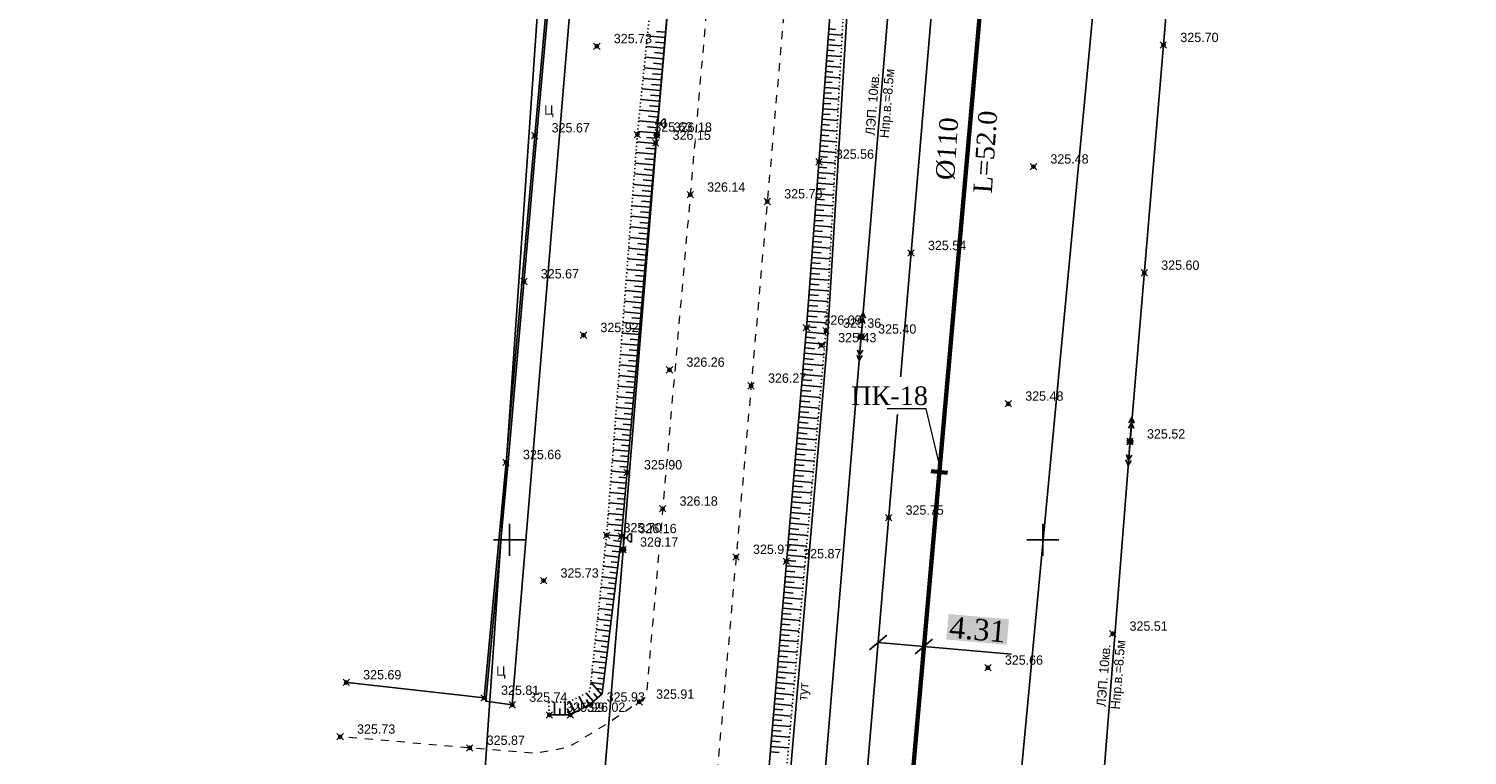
# Model space of a CAD drawing. Header units: metres. Extents: x 703769 to 722343, y 4313031 to 4317457.
# Tile 216 of 256: x 708133 to 708268, y 4314658 to 4314726. Entities that reach past the tile are written whole.
import ezdxf
from ezdxf import colors
from ezdxf.entities.mleader import LeaderData, LeaderLine
from ezdxf.math import Vec2, Vec3

# ---------------------------------------------------------------- set-up
doc = ezdxf.new("R2010")
doc.units = ezdxf.units.M
doc.header["$LTSCALE"] = 0.5
doc.header["$PDMODE"] = 35
doc.header["$PDSIZE"] = 0.3
for name, pattern in [('Auto_Street_NotBorder_Line_m1', [3, 1.5, -1.5]), ('ДОРОГИ_СТРОЯЩ', [9, 8, -1]), ('Контура низ откосов  Штриховая 0.1-0.5 - - - - - - -', [0.6, 0.1, -0.5])]:
    doc.linetypes.add(name, pattern=pattern)
for name, color, linetype in [('(001) Сетка', 92, 'Continuous'), ('(004) Точки рельефа', 7, 'Continuous'), ('(013) Газ', 30, 'ИК_Газопровод -------г--------'), ('(016) Кабель', 1, 'Continuous'), ('(019) Связь', 3, 'ИК_КАБ_СВЯЗИ'), ('(022) Возд. Линии', 7, 'Continuous'), ('(025) Дорога', 7, 'Continuous'), ('(035) Откосы', 7, 'Continuous'), ('(038) Деревья', 7, 'Continuous'), ('(040) Ограда', 7, 'Continuous')]:
    doc.layers.add(name, color=color, linetype=linetype)
doc.layers.add('AUTO#_ROADS_EXIST_L', color=7, linetype='Continuous', lineweight=15, true_color=0x000000)
doc.layers.add('ВК_В1', color=134, linetype='Continuous', lineweight=40)
doc.layers.add('ВОДОПРОВОД текст', color=7, linetype='Continuous', lineweight=50)
doc.styles.add('BM-431', font='txt')
doc.styles.add('D-431', font='txt')
doc.styles.add('Interproekt', font='isocpeur.ttf', dxfattribs={"width": 0.95, "oblique": 15})
doc.styles.add('S', font='txtwr', dxfattribs={"oblique": 15})
doc.styles.get("Standard").update_dxf_attribs({"font": 'times.ttf'})
doc.styles.add('Times New Roman', font='times.ttf')
doc.linetypes.add('GAZ_VOZDUSH', pattern='A,1,-2,["~",Standard,S=3,R=0,X=-1.5,Y=-1.5],-1,10', length=14)
doc.linetypes.add('ИК_Газопровод -------г--------', pattern='A,9,-0.6,["Г",Standard,S=1.2,R=0,X=0,Y=-0.6],-1.2', length=10.8)
doc.linetypes.add('ИК_КАБ_СВЯЗИ', pattern='A,4,["o",Standard,S=0.5,R=0,X=0,Y=-0.125],4,-2', length=10)
doc.linetypes.add('ИК_Э_КАБ_НН', pattern='A,8,-2,["<",Standard,S=1,R=0,X=0,Y=-0.5],8,[">",Standard,S=1,R=0,X=-0.5,Y=-0.5],-2', length=20)
doc.linetypes.add('ОГРАДА_М_1М', pattern='A,2.5,["о",Standard,S=1,R=0,X=0,Y=-0.35],0.5,["0",Standard,S=0.5,R=0,X=-0.3,Y=-0.25],2.5', length=5.5)
doc.linetypes.add('РЯД_ДЕР_ДО4М', pattern='A,0,[133,ltypeshp.shx,S=0.4,R=0,X=0,Y=0],-3', length=3)
doc.dimstyles.new('300', dxfattribs={"dimtxt": 2, "dimasz": 1.5, "dimexe": 0, "dimexo": 0, "dimgap": 1, "dimtad": 1, "dimzin": 0, "dimdsep": 46, "dimtxsty": 'Standard', "dimblk": 'OBLIQUE', "dimcen": 0, "dimclrd": 1, "dimclre": 1, "dimclrt": 1, "dimadec": 1, "dimazin": 0, "dimtfac": 1, "dimtofl": 0, "dimtmove": 0, "dimatfit": 3, "dimfxl": 3, "dimtfill": 2, "dimtfillclr": 7, "dimtolj": 1, "dimtzin": 0, "dimlwd": 25, "dimlwe": -1, "dimarcsym": 0})

# ---------------------------------------------------------------- blocks, each defined once
blk = doc.blocks.new('strela1')
at = {"layer": '(022) Возд. Линии'}
for p, q in [((-2, 0), (-1.5, 0.25)), ((0, 0), (-2, 0)), ((-2, 0), (-1.5, -0.25)), ((-1.5, 0), (-1, 0.25)), ((-1.5, 0), (-1, -0.25))]:
    blk.add_line(p, q, dxfattribs=at)
blk = doc.blocks.new('strela2')
at = {"layer": '(022) Возд. Линии'}
for p, q in [((0, 0), (2, 0)), ((1.5, 0), (1, 0.25)), ((1.5, 0), (1, -0.25)), ((2, 0), (1.5, 0.25)), ((2, 0), (1.5, -0.25))]:
    blk.add_line(p, q, dxfattribs=at)
blk = doc.blocks.new('STOLB')
at = {"layer": '(022) Возд. Линии'}
blk.add_circle((0, 0), 0.25, dxfattribs=at)
blk = doc.blocks.new('U1111')
for p, q in [((0.1, 0.45), (0.1, 2.95)), ((1.28934, 2.95), (0.85, 2.51066)), ((1.6, 2.95), (1.28934, 2.95)), ((1.6, 2.95), (1.6, 1.45)), ((0, 0.05), (0.1, 0.05)), ((0, -0.05), (0, 0.05)), ((0.1, 2.2), (0.85, 2.2)), ((0.1, 0.05), (0.1, -0.05)), ((0.85, 2.51066), (0.85, 1.88934)), ((0.85, 1.88934), (1.28934, 1.45)), ((1.28934, 1.45), (1.6, 1.45)), ((0.1, -0.05), (0, -0.05))]:
    blk.add_line(p, q)
blk.add_lwpolyline([(0.55, 0), (0.3, 0.433013), (-0.2, 0.433013), (-0.45, 0), (-0.2, -0.433013), (0.3, -0.433013)], close=True)
at = {"color": 4, "style": 'S', "oblique": 15}
blk.add_attdef('Z', (1.142936, -1.391276), '', height=2, dxfattribs=at)
blk = doc.blocks.new('Setka')
at = {"layer": '(001) Сетка'}
for p, q in [((0, 1.5), (0, -1.5)), ((-1.5, 0), (1.5, 0))]:
    blk.add_line(p, q, dxfattribs=at)
blk = doc.blocks.new('*U279')
at = {"color": 1, "lineweight": 60, "flags": 128}
blk.add_lwpolyline([(-0.01, -0.76), (0.01, 0.76)], dxfattribs=at)
blk = doc.blocks.new('*U280')
at = {"color": 0, "linetype": 'ByBlock', "lineweight": -2, "transparency": 16777216, "rotation": 264.9607478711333}
blk.add_blockref('*U279', (708218.76, 4314684.83), dxfattribs=at)
blk = doc.blocks.new('_Dot')
at = {"color": 0, "linetype": 'ByBlock', "lineweight": -2}
blk.add_line((-0.5, 0), (-1, 0), dxfattribs=at)
at = {"color": 0, "linetype": 'ByBlock', "const_width": 0.5}
blk.add_lwpolyline([(-0.25, 0, 1), (0.25, 0, 1)], format="xyb", close=True, dxfattribs=at)
blk = doc.blocks.new('_Oblique')
at = {"color": 0, "linetype": 'ByBlock', "lineweight": -2}
blk.add_line((-0.5, -0.5), (0.5, 0.5), dxfattribs=at)
blk = doc.blocks.new('*D534')
at = {"color": 1, "lineweight": 25, "transparency": 16777216}
for p, q in [((708213.02, 4314668.85), (708217.31, 4314668.47)), ((708217.31, 4314668.47), (708225.54, 4314667.74))]:
    blk.add_line(p, q, dxfattribs=at)
at = {"layer": 'Defpoints', "color": 0, "lineweight": 40, "transparency": 16777216}
for p in [(708213.02, 4314668.85, 325.43), (708217.31, 4314668.47), (708217.31, 4314668.47)]:
    blk.add_point(p, dxfattribs=at)
at = {"color": 1, "lineweight": 25, "transparency": 16777216, "xscale": 1.5, "yscale": 1.5, "zscale": 1.5}
for p, rotation in [((708213.02, 4314668.85), 174.9607478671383), ((708217.31, 4314668.47), 354.9607478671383)]:
    blk.add_blockref('_Oblique', p, dxfattribs=dict(at, rotation=rotation))
at = {"color": 1, "lineweight": 40, "transparency": 16777216, "insert": (708222.35, 4314670.05), "char_height": 2, "attachment_point": 5, "rotation": 354.9607, "bg_fill": 1, "box_fill_scale": 1.1, "bg_fill_color": 7, "bg_fill_true_color": 16777215, "bg_fill_transparency": 0}
blk.add_mtext('\\A1;4.31', dxfattribs=at)

msp = doc.modelspace()

# ---------------------------------------------------------------- linework, layer by layer
at = {"layer": '(013) Газ', "linetype": 'GAZ_VOZDUSH', "elevation": 324.816, "flags": 128}
msp.add_lwpolyline([(708165.166, 4315455.034), (708237.064, 4315447.856), (708237.796, 4315439.435), (708237.948, 4315425.87), (708271.633, 4315423.02), (708271.633, 4315423.02), (708293.165, 4315421.558), (708284.482, 4315255.16), (708278.28, 4315165.641), (708278.086, 4315159.227), (708267.101, 4315087.682), (708203.286, 4314411.276), (708188.652, 4314151.902), (708188.652, 4314118.902)], dxfattribs=at)
at = {"layer": '(016) Кабель', "linetype": 'ИК_Э_КАБ_НН', "elevation": 325.652, "flags": 128}
msp.add_lwpolyline([(708148.162, 4314184.928), (708151.497, 4314225.638), (708155.946, 4314277.346), (708160.092, 4314325.308), (708165.82, 4314399.254), (708169.045, 4314439.184), (708172.399, 4314480.837), (708175.762, 4314521.367), (708178.982, 4314558.811), (708182.201, 4314596.426), (708185.813, 4314637.091), (708189.128, 4314677.545), (708192.281, 4314716.43), (708195.859, 4314758.023), (708198.741, 4314794.021), (708202.87, 4314842.96), (708206.45, 4314887.572), (708209.623, 4314925.94), (708213.998, 4314964.466), (708217.888, 4315003.776), (708222.285, 4315053.198), (708227.646, 4315118.21), (708230.7, 4315153.26), (708233.599, 4315183.887), (708236.608, 4315219.867), (708239.917, 4315258.483), (708242.964, 4315292.096), (708245.88, 4315324.716), (708249.037, 4315363.449), (708251.639, 4315395.315), (708254.553, 4315428.663), (708258.525, 4315473.098), (708262.105, 4315516.97), (708265.007, 4315550.248), (708267.691, 4315583.251), (708270.438, 4315616.597), (708274.286, 4315657.842), (708277.622, 4315697.97), (708280.245, 4315726.073), (708282.134, 4315747.294), (708285.192, 4315782.765), (708287.519, 4315812.482), (708289.716, 4315837.095), (708292.577, 4315870.499), (708295.609, 4315906.644), (708298.169, 4315937.003), (708301.105, 4315969.327), (708303.908, 4316001.447), (708306.247, 4316027.782), (708309.271, 4316062.456), (708312.329, 4316097.927), (708314.656, 4316127.644), (708316.853, 4316152.257), (708319.714, 4316185.661), (708322.746, 4316221.806), (708325.306, 4316252.165), (708328.242, 4316284.489), (708331.045, 4316316.609), (708331.607, 4316322.941)], dxfattribs=at)
at = {"layer": '(019) Связь', "flags": 128}
for points, elevation in [([(708317.145, 4316324.221), (708301.016, 4316142.912), (708256.741, 4315645.198), (708241.57, 4315465.518), (708189.214, 4314845.558), (708166.334, 4314514.295), (708160.318, 4314448.76), (708146.619, 4314291.453), (708137.034, 4314165.721), (708137.034, 4314165.721), (708137.034, 4314165.721), (708136.895, 4314100.448), (708136.888, 4314097.122)], 324.516), ([(708153.006, 4314105.043), (708156.993, 4314142.734), (708156.993, 4314142.734), (708174.147, 4314200.184), (708174.323, 4314203.958), (708195.362, 4314453.153), (708204.073, 4314563.084), (708218.911, 4314738.478), (708226.164, 4314758.135), (708236.601, 4314958.674), (708237.563, 4314979.166), (708241.532, 4315051.931), (708251.542, 4315144.303), (708253.161, 4315164.518), (708257.428, 4315233.645), (708258.881, 4315245.481), (708269.326, 4315369.847), (708270.394, 4315382.606), (708278.265, 4315465.509), (708280.616, 4315477.921), (708295.324, 4315641.488), (708303.766, 4315706.848), (708303.348, 4315724.234), (708305.187, 4315772.118), (708306.696, 4315783.119), (708308.615, 4315806.312), (708309.889, 4315815.038), (708320.552, 4315934.795), (708321.594, 4315946.168), (708336.888, 4316115.682), (708345.287, 4316227.711), (708346.981, 4316228.783), (708355.083, 4316230.156), (708358.134, 4316229.662)], 325.431)]:
    msp.add_lwpolyline(points, dxfattribs=dict(at, elevation=elevation))
at = {"layer": '(022) Возд. Линии', "flags": 128}
for points, elevation in [([(708173.508, 4314249.294), (708180.426, 4314321.315), (708187.561, 4314422.215), (708190.623, 4314454.694), (708195.781, 4314509.415), (708203.64, 4314603.19), (708211.44, 4314697.517), (708218.596, 4314783.876), (708219.251, 4314789.291), (708222.239, 4314829.112), (708225.833, 4314872.829), (708227.553, 4314940.171), (708237.806, 4315038.61), (708242.302, 4315088.885), (708248.423, 4315158.844), (708247.859, 4315176.046), (708220.321, 4315178.161)], -1.937), ([(708193.113, 4314949.215), (708231.85, 4314945.639), (708252.432, 4314962.525), (708256.599, 4314927.904), (708250.049, 4314850.368), (708243.396, 4314768.028), (708236.639, 4314687.685), (708229.091, 4314592.015), (708221.041, 4314493.71), (708213.333, 4314396.611), (708205.917, 4314312.611), (708198.539, 4314217.865), (708194.357, 4314168.719), (708189.106, 4314107.015)], 325.602)]:
    msp.add_lwpolyline(points, dxfattribs=dict(at, elevation=elevation))
at = {"layer": '(025) Дорога', "elevation": 325.745, "flags": 128}
msp.add_lwpolyline([(708193.008, 4314847.478), (708194.025, 4314847.311), (708178.741, 4314663.003), (708176.27, 4314663.341), (708178.346, 4314685.769), (708181.068, 4314716.83), (708184.673, 4314756.981), (708188.173, 4314795.283), (708192.787, 4314843.357), (708193.008, 4314847.478)], dxfattribs=at)
at = {"layer": '(035) Откосы'}
for p, q in [((708208.407, 4314726.364, 325.463), (708209.042, 4314726.317, 325.463)), ((708191.394, 4314725.704, 325.699), (708193.045, 4314725.559, 325.699)), ((708192.173, 4314725.134, 325.699), (708193.001, 4314725.062, 325.699)), ((708192.266, 4314726.128, 325.699), (708193.088, 4314726.056, 325.699)), ((708208.296, 4314724.869, 325.463), (708209.595, 4314724.772, 325.463)), ((708208.333, 4314725.367, 325.463), (708208.977, 4314725.319, 325.463)), ((708208.37, 4314725.866, 325.463), (708209.649, 4314725.77, 325.463)), ((708191.194, 4314723.717, 325.699), (708192.87, 4314723.57, 325.699)), ((708191.294, 4314724.71, 325.699), (708192.957, 4314724.565, 325.699)), ((708192.079, 4314724.141, 325.699), (708192.914, 4314724.067, 325.699)), ((708208.221, 4314723.872, 325.463), (708209.541, 4314723.773, 325.463)), ((708208.258, 4314724.371, 325.463), (708208.913, 4314724.322, 325.463)), ((708191.093, 4314722.724, 325.699), (708192.783, 4314722.576, 325.699)), ((708191.985, 4314723.147, 325.699), (708192.827, 4314723.073, 325.699)), ((708208.109, 4314722.377, 325.463), (708208.784, 4314722.326, 325.463)), ((708208.146, 4314722.875, 325.463), (708209.487, 4314722.775, 325.463)), ((708208.184, 4314723.374, 325.463), (708208.849, 4314723.324, 325.463)), ((708190.993, 4314721.73, 325.699), (708192.696, 4314721.581, 325.699)), ((708191.798, 4314721.159, 325.699), (708192.652, 4314721.084, 325.699)), ((708191.891, 4314722.153, 325.699), (708192.739, 4314722.078, 325.699)), ((708207.997, 4314720.881, 325.463), (708209.378, 4314720.778, 325.463)), ((708208.034, 4314721.38, 325.463), (708208.72, 4314721.329, 325.463)), ((708208.072, 4314721.878, 325.463), (708209.432, 4314721.777, 325.463)), ((708190.793, 4314719.744, 325.699), (708192.522, 4314719.592, 325.699)), ((708190.893, 4314720.737, 325.699), (708192.609, 4314720.587, 325.699)), ((708191.704, 4314720.165, 325.699), (708192.565, 4314720.089, 325.699)), ((708207.923, 4314719.885, 325.463), (708209.324, 4314719.78, 325.463)), ((708207.96, 4314720.383, 325.463), (708208.656, 4314720.331, 325.463)), ((708190.692, 4314718.75, 325.699), (708192.434, 4314718.598, 325.699)), ((708191.516, 4314718.177, 325.699), (708192.391, 4314718.1, 325.699)), ((708191.61, 4314719.171, 325.699), (708192.478, 4314719.095, 325.699)), ((708207.811, 4314718.389, 325.463), (708208.527, 4314718.336, 325.463)), ((708207.848, 4314718.888, 325.463), (708209.27, 4314718.781, 325.463)), ((708207.885, 4314719.386, 325.463), (708208.591, 4314719.333, 325.463)), ((708190.592, 4314717.757, 325.699), (708192.347, 4314717.603, 325.699)), ((708191.423, 4314717.183, 325.699), (708192.304, 4314717.106, 325.699)), ((708207.699, 4314716.894, 325.463), (708209.162, 4314716.784, 325.463)), ((708207.736, 4314717.392, 325.463), (708208.462, 4314717.338, 325.463)), ((708207.773, 4314717.891, 325.463), (708209.216, 4314717.783, 325.463)), ((708190.408, 4314715.767, 325.699), (708192.173, 4314715.614, 325.699)), ((708190.492, 4314716.764, 325.699), (708192.26, 4314716.609, 325.699)), ((708191.331, 4314716.189, 325.699), (708192.216, 4314716.111, 325.699)), ((708207.624, 4314715.897, 325.463), (708209.107, 4314715.786, 325.463)), ((708207.661, 4314716.396, 325.463), (708208.398, 4314716.34, 325.463)), ((708190.331, 4314714.772, 325.699), (708192.087, 4314714.62, 325.699)), ((708191.168, 4314714.198, 325.699), (708192.043, 4314714.122, 325.699)), ((708191.25, 4314715.193, 325.699), (708192.13, 4314715.117, 325.699)), ((708207.512, 4314714.402, 325.463), (708208.269, 4314714.345, 325.463)), ((708207.55, 4314714.9, 325.463), (708209.053, 4314714.788, 325.463)), ((708207.587, 4314715.399, 325.463), (708208.334, 4314715.343, 325.463)), ((708190.179, 4314712.781, 325.699), (708191.914, 4314712.63, 325.699)), ((708190.255, 4314713.777, 325.699), (708192, 4314713.625, 325.699)), ((708191.087, 4314713.203, 325.699), (708191.957, 4314713.128, 325.699)), ((708207.4, 4314712.906, 325.463), (708208.945, 4314712.791, 325.463)), ((708207.438, 4314713.405, 325.463), (708208.205, 4314713.347, 325.463)), ((708207.475, 4314713.903, 325.463), (708208.999, 4314713.789, 325.463)), ((708190.102, 4314711.786, 325.699), (708191.827, 4314711.636, 325.699)), ((708191.006, 4314712.208, 325.699), (708191.871, 4314712.133, 325.699)), ((708207.288, 4314711.411, 325.463), (708208.076, 4314711.352, 325.463)), ((708207.326, 4314711.91, 325.463), (708208.891, 4314711.792, 325.463)), ((708207.363, 4314712.408, 325.463), (708208.14, 4314712.35, 325.463)), ((708190.026, 4314710.79, 325.699), (708191.741, 4314710.641, 325.699)), ((708190.843, 4314710.218, 325.699), (708191.698, 4314710.144, 325.699)), ((708190.924, 4314711.213, 325.699), (708191.784, 4314711.139, 325.699)), ((708207.214, 4314710.414, 325.463), (708208.012, 4314710.355, 325.463)), ((708207.251, 4314710.913, 325.463), (708208.837, 4314710.794, 325.463)), ((708189.873, 4314708.799, 325.699), (708191.568, 4314708.652, 325.699)), ((708189.95, 4314709.795, 325.699), (708191.655, 4314709.647, 325.699)), ((708190.761, 4314709.223, 325.699), (708191.611, 4314709.149, 325.699)), ((708207.102, 4314708.919, 325.463), (708208.728, 4314708.797, 325.463)), ((708207.139, 4314709.417, 325.463), (708207.947, 4314709.357, 325.463)), ((708207.177, 4314709.916, 325.463), (708208.782, 4314709.796, 325.463)), ((708189.797, 4314707.804, 325.699), (708191.482, 4314707.658, 325.699)), ((708190.68, 4314708.228, 325.699), (708191.525, 4314708.155, 325.699)), ((708206.99, 4314707.424, 325.463), (708207.819, 4314707.362, 325.463)), ((708207.027, 4314707.922, 325.463), (708208.674, 4314707.799, 325.463)), ((708207.065, 4314708.42, 325.463), (708207.883, 4314708.359, 325.463)), ((708189.72, 4314706.808, 325.699), (708191.395, 4314706.663, 325.699)), ((708190.517, 4314706.238, 325.699), (708191.352, 4314706.166, 325.699)), ((708190.599, 4314707.233, 325.699), (708191.439, 4314707.16, 325.699)), ((708206.915, 4314706.427, 325.463), (708207.754, 4314706.364, 325.463)), ((708206.953, 4314706.925, 325.463), (708208.62, 4314706.8, 325.463)), ((708189.568, 4314704.818, 325.699), (708191.223, 4314704.674, 325.699)), ((708189.644, 4314705.813, 325.699), (708191.309, 4314705.668, 325.699)), ((708190.436, 4314705.243, 325.699), (708191.266, 4314705.171, 325.699)), ((708206.804, 4314704.931, 325.463), (708208.512, 4314704.804, 325.463)), ((708206.841, 4314705.43, 325.463), (708207.69, 4314705.366, 325.463)), ((708206.878, 4314705.928, 325.463), (708208.566, 4314705.802, 325.463)), ((708189.491, 4314703.822, 325.699), (708191.136, 4314703.679, 325.699)), ((708190.354, 4314704.248, 325.699), (708191.179, 4314704.177, 325.699)), ((708206.692, 4314703.436, 325.463), (708207.561, 4314703.371, 325.463)), ((708206.729, 4314703.934, 325.463), (708208.457, 4314703.805, 325.463)), ((708206.766, 4314704.433, 325.463), (708207.625, 4314704.369, 325.463)), ((708189.415, 4314702.827, 325.699), (708191.05, 4314702.685, 325.699)), ((708190.192, 4314702.258, 325.699), (708191.007, 4314702.187, 325.699)), ((708190.273, 4314703.253, 325.699), (708191.093, 4314703.182, 325.699)), ((708206.617, 4314702.439, 325.463), (708207.497, 4314702.373, 325.463)), ((708206.654, 4314702.938, 325.463), (708208.403, 4314702.807, 325.463)), ((708189.262, 4314700.836, 325.699), (708190.877, 4314700.696, 325.699)), ((708189.338, 4314701.831, 325.699), (708190.964, 4314701.69, 325.699)), ((708190.11, 4314701.263, 325.699), (708190.92, 4314701.193, 325.699)), ((708206.505, 4314700.944, 325.463), (708208.295, 4314700.81, 325.463)), ((708206.542, 4314701.442, 325.463), (708207.432, 4314701.376, 325.463)), ((708206.58, 4314701.941, 325.463), (708208.349, 4314701.808, 325.463)), ((708189.186, 4314699.84, 325.699), (708190.791, 4314699.701, 325.699)), ((708189.947, 4314699.273, 325.699), (708190.748, 4314699.204, 325.699)), ((708190.029, 4314700.268, 325.699), (708190.834, 4314700.198, 325.699)), ((708206.393, 4314699.449, 325.463), (708207.303, 4314699.38, 325.463)), ((708206.431, 4314699.947, 325.463), (708208.241, 4314699.811, 325.463)), ((708206.468, 4314700.445, 325.463), (708207.368, 4314700.378, 325.463)), ((708189.109, 4314698.845, 325.699), (708190.704, 4314698.706, 325.699)), ((708189.866, 4314698.278, 325.699), (708190.661, 4314698.209, 325.699)), ((708206.277, 4314697.954, 325.463), (708208.122, 4314697.796, 325.463)), ((708206.319, 4314698.452, 325.463), (708207.239, 4314698.383, 325.463)), ((708206.356, 4314698.95, 325.463), (708208.187, 4314698.813, 325.463)), ((708188.956, 4314696.854, 325.699), (708190.532, 4314696.717, 325.699)), ((708189.033, 4314697.85, 325.699), (708190.618, 4314697.712, 325.699)), ((708189.785, 4314697.283, 325.699), (708190.575, 4314697.215, 325.699)), ((708206.192, 4314696.957, 325.463), (708208.032, 4314696.801, 325.463)), ((708206.235, 4314697.456, 325.463), (708207.156, 4314697.377, 325.463)), ((708188.88, 4314695.859, 325.699), (708190.445, 4314695.723, 325.699)), ((708189.622, 4314695.293, 325.699), (708190.402, 4314695.225, 325.699)), ((708189.703, 4314696.288, 325.699), (708190.488, 4314696.22, 325.699)), ((708206.065, 4314695.463, 325.463), (708206.981, 4314695.385, 325.463)), ((708206.107, 4314695.961, 325.463), (708207.942, 4314695.805, 325.463)), ((708206.15, 4314696.459, 325.463), (708207.068, 4314696.381, 325.463)), ((708188.727, 4314693.868, 325.699), (708190.272, 4314693.734, 325.699)), ((708188.804, 4314694.863, 325.699), (708190.359, 4314694.728, 325.699)), ((708189.541, 4314694.298, 325.699), (708190.316, 4314694.231, 325.699)), ((708205.937, 4314693.969, 325.463), (708207.763, 4314693.814, 325.463)), ((708205.98, 4314694.467, 325.463), (708206.894, 4314694.389, 325.463)), ((708206.022, 4314694.965, 325.463), (708207.852, 4314694.809, 325.463)), ((708188.651, 4314692.872, 325.699), (708190.186, 4314692.739, 325.699)), ((708189.459, 4314693.303, 325.699), (708190.229, 4314693.236, 325.699)), ((708205.853, 4314692.973, 325.463), (708207.673, 4314692.818, 325.463)), ((708205.895, 4314693.471, 325.463), (708206.806, 4314693.394, 325.463)), ((708188.574, 4314691.877, 325.699), (708190.1, 4314691.744, 325.699)), ((708189.296, 4314691.313, 325.699), (708190.056, 4314691.247, 325.699)), ((708189.378, 4314692.308, 325.699), (708190.143, 4314692.242, 325.699)), ((708205.725, 4314691.479, 325.463), (708206.632, 4314691.402, 325.463)), ((708205.768, 4314691.977, 325.463), (708207.583, 4314691.822, 325.463)), ((708205.81, 4314692.475, 325.463), (708206.719, 4314692.398, 325.463)), ((708188.422, 4314689.886, 325.699), (708189.927, 4314689.755, 325.699)), ((708188.498, 4314690.881, 325.699), (708190.013, 4314690.75, 325.699)), ((708189.215, 4314690.318, 325.699), (708189.97, 4314690.253, 325.699)), ((708205.598, 4314689.985, 325.463), (708207.404, 4314689.831, 325.463)), ((708205.64, 4314690.483, 325.463), (708206.544, 4314690.406, 325.463)), ((708205.683, 4314690.981, 325.463), (708207.493, 4314690.827, 325.463)), ((708188.345, 4314688.891, 325.699), (708189.84, 4314688.761, 325.699)), ((708189.134, 4314689.323, 325.699), (708189.884, 4314689.258, 325.699)), ((708205.47, 4314688.491, 325.463), (708206.37, 4314688.414, 325.463)), ((708205.513, 4314688.989, 325.463), (708207.314, 4314688.835, 325.463)), ((708205.555, 4314689.487, 325.463), (708206.457, 4314689.41, 325.463)), ((708188.269, 4314687.895, 325.699), (708189.754, 4314687.766, 325.699)), ((708188.971, 4314687.333, 325.699), (708189.711, 4314687.269, 325.699)), ((708189.052, 4314688.328, 325.699), (708189.797, 4314688.263, 325.699)), ((708205.385, 4314687.495, 325.463), (708206.282, 4314687.418, 325.463)), ((708205.428, 4314687.993, 325.463), (708207.224, 4314687.84, 325.463)), ((708188.116, 4314685.904, 325.699), (708189.581, 4314685.777, 325.699)), ((708188.192, 4314686.9, 325.699), (708189.668, 4314686.772, 325.699)), ((708188.889, 4314686.338, 325.699), (708189.625, 4314686.274, 325.699)), ((708205.258, 4314686.001, 325.463), (708207.044, 4314685.849, 325.463)), ((708205.3, 4314686.499, 325.463), (708206.195, 4314686.423, 325.463)), ((708205.343, 4314686.997, 325.463), (708207.134, 4314686.844, 325.463)), ((708188.04, 4314684.909, 325.699), (708189.495, 4314684.782, 325.699)), ((708188.808, 4314685.343, 325.699), (708189.538, 4314685.28, 325.699)), ((708205.131, 4314684.507, 325.463), (708206.02, 4314684.431, 325.463)), ((708205.173, 4314685.005, 325.463), (708206.955, 4314684.853, 325.463)), ((708205.216, 4314685.503, 325.463), (708206.108, 4314685.427, 325.463)), ((708187.963, 4314683.913, 325.699), (708189.409, 4314683.788, 325.699)), ((708188.645, 4314683.353, 325.699), (708189.365, 4314683.291, 325.699)), ((708188.727, 4314684.348, 325.699), (708189.452, 4314684.285, 325.699)), ((708205.046, 4314683.511, 325.463), (708205.933, 4314683.435, 325.463)), ((708205.088, 4314684.009, 325.463), (708206.865, 4314683.857, 325.463)), ((708187.811, 4314681.923, 325.699), (708189.236, 4314681.799, 325.699)), ((708187.887, 4314682.918, 325.699), (708189.322, 4314682.793, 325.699)), ((708188.564, 4314682.358, 325.699), (708189.279, 4314682.296, 325.699)), ((708204.918, 4314682.017, 325.463), (708206.685, 4314681.866, 325.463)), ((708204.961, 4314682.515, 325.463), (708205.845, 4314682.439, 325.463)), ((708205.003, 4314683.013, 325.463), (708206.775, 4314682.862, 325.463)), ((708187.734, 4314680.927, 325.699), (708189.149, 4314680.804, 325.699)), ((708188.482, 4314681.363, 325.699), (708189.193, 4314681.301, 325.699)), ((708204.791, 4314680.523, 325.463), (708205.671, 4314680.448, 325.463)), ((708204.833, 4314681.021, 325.463), (708206.595, 4314680.87, 325.463)), ((708204.876, 4314681.519, 325.463), (708205.758, 4314681.443, 325.463)), ((708187.658, 4314679.932, 325.699), (708189.063, 4314679.81, 325.699)), ((708188.32, 4314679.373, 325.699), (708189.02, 4314679.312, 325.699)), ((708188.401, 4314680.368, 325.699), (708189.106, 4314680.307, 325.699)), ((708204.706, 4314679.527, 325.463), (708205.583, 4314679.452, 325.463)), ((708204.748, 4314680.025, 325.463), (708206.506, 4314679.875, 325.463)), ((708187.481, 4314677.993, 325.699), (708188.855, 4314677.824, 325.699)), ((708187.581, 4314678.936, 325.699), (708188.977, 4314678.815, 325.699)), ((708188.225, 4314678.404, 325.699), (708188.916, 4314678.32, 325.699)), ((708204.579, 4314678.032, 325.463), (708206.326, 4314677.883, 325.463)), ((708204.621, 4314678.53, 325.463), (708205.496, 4314678.456, 325.463)), ((708204.663, 4314679.029, 325.463), (708206.416, 4314678.879, 325.463)), ((708187.375, 4314677, 325.699), (708188.734, 4314676.833, 325.699)), ((708187.997, 4314676.421, 325.699), (708188.673, 4314676.338, 325.699)), ((708188.111, 4314677.412, 325.699), (708188.795, 4314677.329, 325.699)), ((708204.451, 4314676.538, 325.463), (708205.321, 4314676.464, 325.463)), ((708204.494, 4314677.036, 325.463), (708206.236, 4314676.888, 325.463)), ((708204.536, 4314677.534, 325.463), (708205.409, 4314677.46, 325.463)), ((708187.162, 4314675.014, 325.699), (708188.491, 4314674.851, 325.699)), ((708187.269, 4314676.007, 325.699), (708188.612, 4314675.842, 325.699)), ((708187.883, 4314675.429, 325.699), (708188.551, 4314675.347, 325.699)), ((708204.324, 4314675.044, 325.463), (708206.057, 4314674.897, 325.463)), ((708204.366, 4314675.542, 325.463), (708205.234, 4314675.468, 325.463)), ((708204.409, 4314676.04, 325.463), (708206.147, 4314675.892, 325.463)), ((708187.056, 4314674.022, 325.699), (708188.369, 4314673.861, 325.699)), ((708187.769, 4314674.437, 325.699), (708188.43, 4314674.356, 325.699)), ((708204.239, 4314674.048, 325.463), (708205.967, 4314673.901, 325.463)), ((708204.281, 4314674.546, 325.463), (708205.147, 4314674.472, 325.463)), ((708186.949, 4314673.029, 325.699), (708188.248, 4314672.87, 325.699)), ((708187.541, 4314672.453, 325.699), (708188.187, 4314672.374, 325.699)), ((708187.655, 4314673.445, 325.699), (708188.308, 4314673.365, 325.699)), ((708204.111, 4314672.554, 325.463), (708204.972, 4314672.481, 325.463)), ((708204.154, 4314673.052, 325.463), (708205.877, 4314672.905, 325.463)), ((708204.196, 4314673.55, 325.463), (708205.059, 4314673.477, 325.463)), ((708186.736, 4314671.043, 325.699), (708188.005, 4314670.888, 325.699)), ((708186.843, 4314672.036, 325.699), (708188.126, 4314671.879, 325.699)), ((708187.427, 4314671.462, 325.699), (708188.065, 4314671.383, 325.699)), ((708203.984, 4314671.06, 325.463), (708205.698, 4314670.914, 325.463)), ((708204.026, 4314671.558, 325.463), (708204.885, 4314671.485, 325.463)), ((708204.069, 4314672.056, 325.463), (708205.787, 4314671.91, 325.463)), ((708186.63, 4314670.051, 325.699), (708187.883, 4314669.897, 325.699)), ((708187.313, 4314670.47, 325.699), (708187.944, 4314670.392, 325.699)), ((708203.899, 4314670.064, 325.463), (708205.608, 4314669.918, 325.463)), ((708203.942, 4314670.562, 325.463), (708204.797, 4314670.489, 325.463)), ((708186.523, 4314669.058, 325.699), (708187.761, 4314668.906, 325.699)), ((708187.085, 4314668.486, 325.699), (708187.701, 4314668.411, 325.699)), ((708187.199, 4314669.478, 325.699), (708187.822, 4314669.402, 325.699)), ((708203.772, 4314668.57, 325.463), (708204.622, 4314668.497, 325.463)), ((708203.814, 4314669.068, 325.463), (708205.518, 4314668.923, 325.463)), ((708203.857, 4314669.566, 325.463), (708204.71, 4314669.493, 325.463)), ((708186.311, 4314667.073, 325.699), (708187.518, 4314666.924, 325.699)), ((708186.417, 4314668.065, 325.699), (708187.64, 4314667.915, 325.699)), ((708186.971, 4314667.494, 325.699), (708187.579, 4314667.42, 325.699)), ((708203.644, 4314667.076, 325.463), (708205.339, 4314666.931, 325.463)), ((708203.687, 4314667.574, 325.463), (708204.535, 4314667.502, 325.463)), ((708203.729, 4314668.072, 325.463), (708205.428, 4314667.927, 325.463)), ((708186.204, 4314666.08, 325.699), (708187.397, 4314665.933, 325.699)), ((708186.857, 4314666.503, 325.699), (708187.458, 4314666.429, 325.699)), ((708203.517, 4314665.582, 325.463), (708204.36, 4314665.51, 325.463)), ((708203.559, 4314666.08, 325.463), (708205.249, 4314665.936, 325.463)), ((708203.602, 4314666.578, 325.463), (708204.448, 4314666.506, 325.463)), ((708186.098, 4314665.087, 325.699), (708187.275, 4314664.943, 325.699)), ((708186.101, 4314665.118, 325.699), (708187.097, 4314663.982, 325.699)), ((708186.629, 4314664.519, 325.699), (708187.214, 4314664.447, 325.699)), ((708186.743, 4314665.511, 325.699), (708187.336, 4314665.438, 325.699)), ((708203.432, 4314664.586, 325.463), (708204.273, 4314664.514, 325.463)), ((708203.474, 4314665.084, 325.463), (708205.159, 4314664.94, 325.463)), ((708182.707, 4314663.252, 325.699), (708182.706, 4314662.056, 325.699)), ((708183.705, 4314663.252, 325.699), (708183.704, 4314662.055, 325.699)), ((708184.115, 4314663.301, 325.699), (708184.641, 4314662.303, 325.699)), ((708184.821, 4314663.032, 325.699), (708185.083, 4314662.536, 325.699)), ((708185.005, 4314663.754, 325.699), (708185.524, 4314662.769, 325.699)), ((708185.671, 4314664.094, 325.699), (708186.346, 4314663.324, 325.699)), ((708185.708, 4314663.491, 325.699), (708185.966, 4314663.001, 325.699)), ((708186.375, 4314664.048, 325.699), (708186.721, 4314663.653, 325.699)), ((708203.305, 4314663.092, 325.463), (708204.979, 4314662.949, 325.463)), ((708203.347, 4314663.59, 325.463), (708204.186, 4314663.518, 325.463)), ((708203.389, 4314664.088, 325.463), (708205.069, 4314663.944, 325.463)), ((708183.206, 4314662.654, 325.699), (708183.205, 4314662.055, 325.699)), ((708183.888, 4314662.661, 325.699), (708184.2, 4314662.07, 325.699)), ((708203.177, 4314661.598, 325.463), (708204.011, 4314661.526, 325.463)), ((708203.22, 4314662.096, 325.463), (708204.89, 4314661.953, 325.463)), ((708203.262, 4314662.594, 325.463), (708204.098, 4314662.522, 325.463)), ((708203.092, 4314660.602, 325.463), (708203.924, 4314660.531, 325.463)), ((708203.135, 4314661.1, 325.463), (708204.8, 4314660.958, 325.463)), ((708202.965, 4314659.107, 325.463), (708204.62, 4314658.966, 325.463)), ((708203.007, 4314659.605, 325.463), (708203.836, 4314659.535, 325.463)), ((708203.05, 4314660.103, 325.463), (708204.71, 4314659.962, 325.463)), ((708202.922, 4314658.609, 325.463), (708203.749, 4314658.539, 325.463))]:
    msp.add_line(p, q, dxfattribs=at)
at = {"layer": '(035) Откосы', "linetype": 'Контура низ откосов  Штриховая 0.1-0.5 - - - - - - -'}
for points, elevation in [([(708210.106, 4314942.312), (708208.004, 4314942.312), (708207.68, 4314934.153), (708207.233, 4314931.882), (708206.309, 4314926.049), (708203.001, 4314914.644), (708198.769, 4314913.675), (708197.173, 4314899.98), (708201.194, 4314894.603), (708204.158, 4314890.893), (708203.912, 4314886.034), (708200.93, 4314841.548), (708197.235, 4314795.49), (708194.527, 4314756.735), (708190.461, 4314716.46), (708187.578, 4314678.893), (708186.01, 4314664.266), (708184.019, 4314663.252), (708182.137, 4314663.252), (708182.207, 4314662.056)], 325.699), ([(708240.069, 4314757.906), (708214.032, 4314760.27), (708212.162, 4314739.897), (708210.323, 4314738.19), (708208.146, 4314698.065), (708199.574, 4314603.006), (708191.911, 4314509.307), (708187.034, 4314463.136)], 325.942)]:
    msp.add_lwpolyline(points, dxfattribs=dict(at, elevation=elevation))
at = {"layer": '(035) Откосы', "elevation": 325.463, "flags": 128}
msp.add_lwpolyline([(708185.743, 4314462.929), (708190.187, 4314509.638), (708198.213, 4314603.38), (708206.311, 4314698.35), (708209.342, 4314738.853), (708210.74, 4314740.255), (708212.726, 4314761.863), (708240.187, 4314759.073), (708240.069, 4314757.906)], dxfattribs=at)
at = {"layer": '(038) Деревья', "color": 0, "linetype": 'РЯД_ДЕР_ДО4М', "elevation": 325.162, "flags": 128}
msp.add_lwpolyline([(708187.716, 4314460.325), (708192.266, 4314509.144), (708200.044, 4314601.231), (708208.205, 4314696.413), (708210.687, 4314737.495)], dxfattribs=at)
at = {"layer": '(040) Ограда', "linetype": 'ОГРАДА_М_1М', "elevation": 325.652, "flags": 128}
msp.add_lwpolyline([(708163.026, 4314665.115), (708176.1, 4314663.647), (708178.156, 4314685.744), (708180.842, 4314716.374), (708184.445, 4314756.616), (708187.931, 4314794.755), (708192.634, 4314842.932), (708177.884, 4314844.176)], dxfattribs=at)
at = {"color": 7, "lineweight": 60, "flags": 128}
msp.add_lwpolyline([(708240.115, 4314986.119), (708237.465, 4314926.667), (708235.809, 4314899.895), (708234.498, 4314869.618), (708230.06, 4314781.67), (708228.958, 4314757.378), (708223.359, 4314737.037), (708204.558, 4314523.813), (708196.059, 4314424.814), (708184.899, 4314294.752), (708174.557, 4314166.154), (708168.436, 4314154.821), (708168.436, 4314154.821), (708086.138, 4314125.895), (708037.269, 4314109.069), (708002.488, 4314098.284), (708002.488, 4314098.284), (707913.651, 4314069.236), (707865.757, 4314055.085), (707817.896, 4314040.633), (707721.771, 4314013.098), (707673.615, 4313999.646), (707633.375, 4313988.405), (707625.006, 4314019.638)], dxfattribs=at)
at = {"elevation": 325.699, "flags": 128}
msp.add_lwpolyline([(708182.207, 4314662.056), (708184.171, 4314662.055), (708185.997, 4314663.018), (708187.165, 4314664.042), (708188.976, 4314678.808), (708192.179, 4314715.684), (708195.771, 4314756.666), (708198.835, 4314795.299), (708202.591, 4314841.592), (708206.341, 4314886.148), (708205.687, 4314891.347), (708201.866, 4314895.153), (708197.948, 4314900.318), (708199.35, 4314912.989), (708203.77, 4314913.622), (708207.35, 4314926.066), (708208.759, 4314931.443), (708209.84, 4314933.463), (708210.106, 4314942.312)], dxfattribs=at)
at = {"color": 0, "linetype": 'ByBlock', "lineweight": -2, "transparency": 16777216}
for p in [(708186.666, 4314724.744, 325.731), (708239.765, 4314724.849, 325.702), (708180.842, 4314716.374, 325.668), (708190.461, 4314716.46, 325.632), (708192.179, 4314715.684, 326.153), (708192.281, 4314716.43, 326.175), (708207.475, 4314713.903, 325.558), (708227.586, 4314713.456, 325.483), (708195.418, 4314710.823, 326.144), (708202.64, 4314710.188, 325.705), (708216.108, 4314705.347, 325.536), (708237.969, 4314703.497, 325.597), (708179.829, 4314702.688, 325.671), (708185.412, 4314697.654, 325.918), (708206.311, 4314698.35, 326.09), (708208.146, 4314698.065, 325.358), (708207.697, 4314696.706, 325.43), (708211.44, 4314697.517, 325.396), (708193.476, 4314694.409, 326.261), (708201.122, 4314692.908, 326.269), (708225.226, 4314691.227, 325.483), (708236.639, 4314687.685, 325.519), (708178.156, 4314685.744, 325.658), (708189.495, 4314684.782, 325.903), (708192.832, 4314681.381, 326.184), (708214.01, 4314680.541, 325.751), (708187.578, 4314678.893, 325.697), (708188.976, 4314678.808, 326.165), (708189.128, 4314677.545, 326.173), (708199.713, 4314676.862, 325.967), (708204.416, 4314676.449, 325.873), (708181.674, 4314674.642, 325.732), (708235, 4314669.665, 325.515), (708223.314, 4314666.475, 325.664), (708163.179, 4314665.098, 325.691), (708176.1, 4314663.647, 325.814), (708178.741, 4314663.003, 325.738), (708185.997, 4314663.018, 325.93), (708190.63, 4314663.283, 325.911), (708182.207, 4314662.056, 325.994), (708184.171, 4314662.055, 326.023), (708162.607, 4314660.007, 325.726), (708174.757, 4314658.96, 325.869)]:
    msp.add_point(p, dxfattribs=at)
at = {"layer": 'AUTO#_ROADS_EXIST_L', "linetype": 'Auto_Street_NotBorder_Line_m1', "lineweight": 15, "elevation": -0.295, "flags": 128}
for points in [[(708187.447, 4314952.222), (708207.105, 4314950.596), (708209.087, 4314949.815), (708210.744, 4314948.3), (708215.867, 4314943.205), (708213.056, 4314913.083), (708210.358, 4314887.237), (708207.923, 4314853.759), (708200.32, 4314766.621), (708193.9, 4314693.542), (708191.283, 4314663.735), (708188, 4314661.461), (708183.971, 4314658.997), (708180.815, 4314658.438), (708162.607, 4314660.007)], [(708246.484, 4314741.865), (708247.734, 4314756.775), (708240.738, 4314759.979), (708207.258, 4314762.751), (708201.122, 4314692.908), (708193.27, 4314603.47), (708184.949, 4314510.163), (708181.081, 4314459.486), (708224.126, 4314459.052)]]:
    msp.add_lwpolyline(points, dxfattribs=at)

# ---------------------------------------------------------------- block references
at = {"layer": '(001) Сетка'}
for p in [(708178.465, 4314678.456), (708228.465, 4314678.456)]:
    msp.add_blockref('Setka', p, dxfattribs=at)
at = {"layer": '(022) Возд. Линии', "xscale": 0.5, "yscale": 0.5, "zscale": 0.5}
for p in [(708192.256, 4314716.43, 325.652), (708189.103, 4314677.545, 325.652)]:
    msp.add_blockref('U1111', p, dxfattribs=at)
at = {"layer": '(022) Возд. Линии'}
for name, p, rotation in [('strela2', (708211.461, 4314697.766, -1.937), 85.26309908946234), ('strela1', (708211.419, 4314697.266, -1.937), 85.26309908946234), ('strela1', (708236.659, 4314687.936, 325.224), 265.4889248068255), ('strela2', (708236.619, 4314687.436, 325.224), 265.4889248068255)]:
    msp.add_blockref(name, p, dxfattribs=dict(at, rotation=rotation))
for p in [(708211.44, 4314697.517, -1.937), (708236.639, 4314687.685, 325.224)]:
    msp.add_blockref('STOLB', p, dxfattribs=at)
at = {"color": 36, "lineweight": 60}
msp.add_blockref('*U280', (0, 0), dxfattribs=at)

# ---------------------------------------------------------------- texts
at = {"layer": '(004) Точки рельефа', "style": 'D-431'}
for s, p in [('325.73', (708188.252, 4314725.025, 325.731)), ('325.70', (708241.351, 4314725.132, 325.702)), ('325.67', (708182.428, 4314716.659, 325.668)), ('325.63', (708192.047, 4314716.745, 325.632)), ('326.15', (708193.765, 4314715.969, 326.153)), ('326.18', (708193.867, 4314716.715, 326.175)), ('325.56', (708209.061, 4314714.189, 325.558)), ('325.48', (708229.172, 4314713.74, 325.483)), ('326.14', (708197.004, 4314711.108, 326.144)), ('325.70', (708204.226, 4314710.471, 325.705)), ('325.54', (708217.694, 4314705.628, 325.536)), ('325.60', (708239.555, 4314703.783, 325.597)), ('325.67', (708181.415, 4314702.973, 325.671)), ('326.09', (708207.897, 4314698.635, 326.09)), ('325.92', (708186.998, 4314697.939, 325.918)), ('325.36', (708209.732, 4314698.35, 325.358)), ('325.40', (708213.026, 4314697.799, 325.396)), ('325.43', (708209.283, 4314696.987, 325.43)), ('326.26', (708195.062, 4314694.694, 326.261)), ('326.27', (708202.708, 4314693.193, 326.269)), ('325.48', (708226.812, 4314691.511, 325.483)), ('325.52', (708238.225, 4314687.966, 325.519)), ('325.66', (708179.742, 4314686.029, 325.658)), ('325.90', (708191.081, 4314685.067, 325.903)), ('326.18', (708194.418, 4314681.666, 326.184)), ('325.75', (708215.596, 4314680.822, 325.751)), ('325.70', (708189.164, 4314679.175, 325.697)), ('326.16', (708190.562, 4314679.093, 326.165)), ('326.17', (708190.714, 4314677.83, 326.173)), ('325.97', (708201.299, 4314677.146, 325.967)), ('325.87', (708206.002, 4314676.732, 325.873)), ('325.73', (708183.26, 4314674.924, 325.732)), ('325.51', (708236.586, 4314669.946, 325.515)), ('325.66', (708224.9, 4314666.76, 325.664)), ('325.69', (708164.765, 4314665.384, 325.691)), ('325.81', (708177.686, 4314663.93, 325.814)), ('325.91', (708192.216, 4314663.567, 325.911)), ('325.74', (708180.327, 4314663.284, 325.738)), ('325.99', (708183.793, 4314662.34, 325.994)), ('326.02', (708185.757, 4314662.34, 326.023)), ('325.93', (708187.583, 4314663.302, 325.93)), ('325.73', (708164.193, 4314660.289, 325.726)), ('325.87', (708176.343, 4314659.244, 325.869))]:
    msp.add_text(s, height=0.875, dxfattribs=at).set_placement(p)
at = {"layer": '(022) Возд. Линии', "style": 'BM-431'}
for p in [(708214.024, 4314716.099, -1.937), (708235.674, 4314662.543, 325.602)]:
    msp.add_text('Hпр.в.=8.5м', height=0.875, rotation=85.43168, dxfattribs=at).set_placement(p)
at = {"layer": '(022) Возд. Линии', "char_height": 0.875, "attachment_point": 1, "rotation": 85.43168, "style": 'BM-431'}
for insert in [(708211.822, 4314716.428, -1.937), (708233.472, 4314662.871, 325.602)]:
    msp.add_mtext('ЛЭП. 10кв.', dxfattribs=dict(at, insert=insert))
at = {"layer": '(025) Дорога', "linetype": 'ДОРОГИ_СТРОЯЩ', "style": 'BM-431'}
for p in [(708181.737, 4314718.327, -0.295), (708177.236, 4314665.721, -0.295)]:
    msp.add_text('Ц', height=0.875, dxfattribs=at).set_placement(p)
at = {"layer": '(038) Деревья', "color": 0, "linetype": 'ByBlock', "style": 'BM-431'}
msp.add_text('тут', height=0.875, rotation=84.83422, dxfattribs=at).set_placement((708206.366, 4314663.376, -0.295))

# ---------------------------------------------------------------- dimensions: what is measured, and where the dimension line sits
at = {"color": 1, "lineweight": 40}
dim = msp.add_aligned_dim(p1=(708213.02, 4314668.845, 325.431), p2=(708217.313, 4314668.467), distance=0, dimstyle='300', dxfattribs=at)
dim.commit()
dim.dimension.update_dxf_attribs({"geometry": '*D534', "text_midpoint": (708222.352, 4314670.05)})

# ---------------------------------------------------------------- next in the draw order: texts
at = {"layer": 'ВОДОПРОВОД текст', "color": 7, "linetype": 'Continuous', "lineweight": 50, "char_height": 1.75, "width": 7.48307, "attachment_point": 5, "rotation": 86.22547, "style": 'Times New Roman', "bg_fill": 3, "box_fill_scale": 1, "bg_fill_color": 256, "bg_fill_transparency": 16714492}
for s, insert in [('L=52.0', (708223.081, 4314714.843, 41.38)), ('%%C110', (708219.507, 4314715.137, -404.593))]:
    msp.add_mtext(s, dxfattribs=dict(at, insert=insert))

# ---------------------------------------------------------------- next in the draw order: leaders
at = {"layer": 'ВК_В1', "color": 7, "lineweight": 13}
ml = msp.add_multileader_mtext('Standard', dxfattribs=at)
ml.set_content('{\\fTimes New Roman|b0|i0|c204|p18;\\Q0;\\W1;ПК-\\fTimes New Roman|b0|i0|c0|p18;18}', color=7, style='Interproekt')
ml.set_leader_properties(color=256, linetype='Continuous', lineweight=13)
ml.set_arrow_properties(name='DOT')
ml.build(insert=Vec2(0, 0))
ml.multileader.update_dxf_attribs({"text_left_attachment_type": 6, "text_right_attachment_type": 6, "dogleg_length": 0, "arrow_head_size": 0.00144})
ctx = ml.context
ctx.base_point, ctx.char_height, ctx.arrow_head_size, ctx.landing_gap_size, ctx.plane_origin = Vec3(708210.673, 4314690.752), 1.75, 0.00144, 0.0008, Vec3(709081.958, 4314731.515)
ctx.left_attachment, ctx.right_attachment, ctx.text_align_type = 6, 6, 1
notes = []
notes.append((ctx, [(1, (1, 1, 0), (708217.514, 4314690.752), (-1, 0), 0, [(0, [(708218.803, 4314685.361)], 0, [])])]))
ctx.mtext.insert, ctx.mtext.rotation, ctx.mtext.width, ctx.mtext.alignment, ctx.mtext.flow_direction = Vec3(708214.094, 4314692.852), 6.2831853, 3.59135, 2, 5
ctx.mtext.has_bg_fill, ctx.mtext.bg_color, ctx.mtext.bg_scale_factor, ctx.mtext.bg_transparency, ctx.mtext.use_window_bg_color = 1, -1027028792, 1.5, 0, 1
for ctx, leaders in notes:
    for number, flags, end, landing, length, lines in leaders:
        leader = LeaderData()
        leader.index, (leader.has_last_leader_line, leader.has_dogleg_vector, leader.attachment_direction) = number, flags
        leader.last_leader_point, leader.dogleg_vector, leader.dogleg_length = Vec3(end), Vec3(landing), length
        for number, points, colour, breaks in lines:
            line = LeaderLine()
            line.index, line.vertices, line.color, line.breaks = number, Vec3.list(points), colors.encode_raw_color(colour), breaks
            leader.lines.append(line)
        ctx.leaders.append(leader)

doc.saveas('drawing.dxf')
